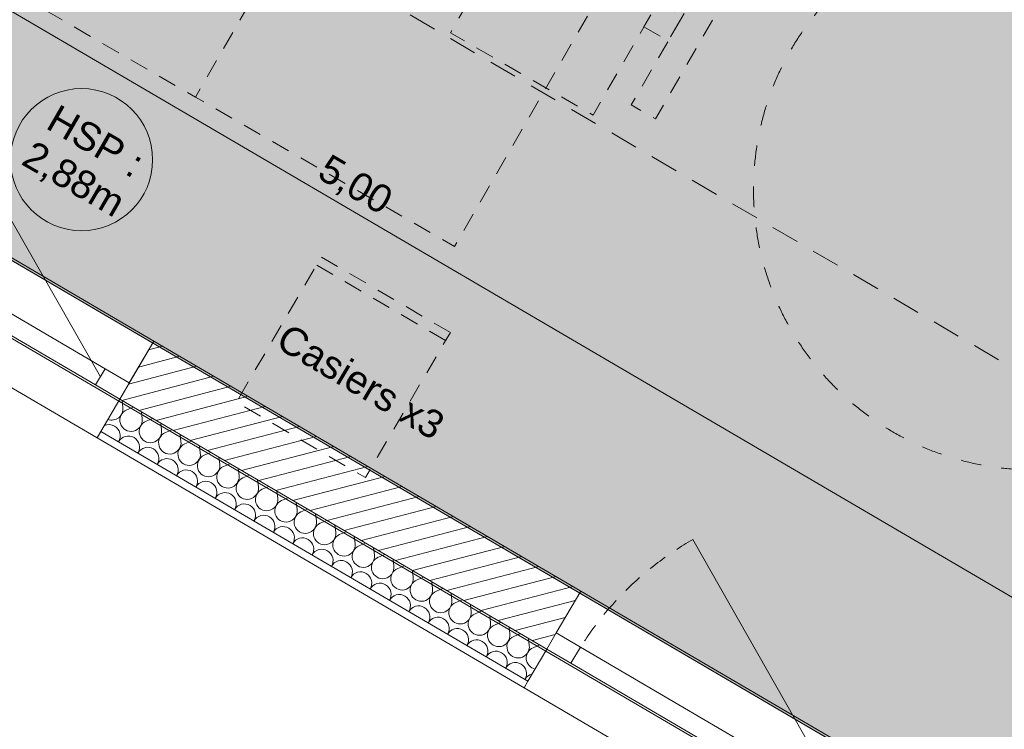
# Model space of a CAD drawing. Header units: millimetres. Extents: x -88005 to 44322, y -15680 to 22509.
# Tile 90 of 95: x -63215 to -60581, y -159 to 1741. Entities that reach past the tile are written whole.
import ezdxf
from ezdxf.enums import TextEntityAlignment as Align

# ---------------------------------------------------------------- set-up
doc = ezdxf.new("R2010")
doc.units = ezdxf.units.MM
doc.header["$MEASUREMENT"] = 0
for name, pattern in [('! FIN Pointille', [87.5, 50, -37.5]), ('! STR Pointille', [87.5, 50, -37.5]), ('Tirets moyens', [110, 55, -55]), ('Tirets petits', [125, 75, -50]), ('Wipeout_Contour', [1000, 0, -1000])]:
    doc.linetypes.add(name, pattern=pattern)
for name, color, linetype in [('01-STR_Dalles.ARCHI', 7, 'Continuous'), ('01-STR_Murs extérieurs.ARCHI', 7, 'Continuous'), ('03-SURFACE _ Utile.ARCHI', 7, 'Continuous'), ('04-SOE_Faux Plafond.ARCHI', 7, 'Continuous'), ('04-SOE_Revetement de sol.ARCHI', 7, 'Continuous'), ('05-INF _ ANNOTATIONS.ARCHI', 7, 'Continuous'), ('05-INF _ COTATIONS.ARCHI', 7, 'Continuous'), ('05-INF _ DESSIN PMR', 7, 'Continuous'), ('06-REP _ EQUIP MOBI _ hors marché.ARCHI', 7, 'Continuous'), ('Fenêtres Archicad', 7, 'Continuous'), ('Marques de Zone Archicad', 7, 'Continuous')]:
    doc.layers.add(name, color=color, linetype=linetype)
doc.styles.add('STYLE_GENERE_2', font='arial.ttf')
doc.styles.add('STYLE_GENERE_3', font='arial.ttf')
doc.dimstyles.new('STYLE_GENERE__1', dxfattribs={"dimtxt": 75, "dimasz": 57, "dimexe": 0.18, "dimexo": 50, "dimgap": 0, "dimtad": 1, "dimlfac": 0.001, "dimzin": 0, "dimdsep": 46, "dimtxsty": 'STYLE_GENERE_2', "dimblk": 'ARROWHEAD_2', "dimblk1": 'ARROWHEAD_2', "dimblk2": 'ARROWHEAD_2', "dimcen": 0.09, "dimclrd": 256, "dimclre": 256, "dimclrt": 256, "dimazin": 0, "dimtfac": 1, "dimtdec": 4, "dimtmove": 0, "dimatfit": 3, "dimfxl": 0, "dimtolj": 1, "dimtzin": 0, "dimarcsym": 0})

# ---------------------------------------------------------------- blocks, each defined once
blk = doc.blocks.new('Dalle_1_1', base_point=(-84155.7, 6633.9))
at = {"layer": '01-STR_Dalles.ARCHI', "color": 7, "linetype": 'Continuous', "lineweight": 5, "flags": 128}
blk.add_lwpolyline([(-84155.7, 6633.9), (-75956.2, 1829.5), (-73116, 6676.7), (-56364.7, -3138.8), (-56424.3, -3240.4), (-54212.9, -4535.3), (-54718.1, -5397.4), (-55843.5, -4747.6), (-56513.2, -5890.7), (-48480.7, -10547.9), (-47322.3, -8572.5), (-44957.7, -9958.1), (-46212.6, -12099.7), (-45953.7, -12251.4), (-45754.6, -11911.6), (-44171.3, -12824.9), (-42580.5, -10107), (-41297.9, -10833.8), (-37012.7, -3648.8), (-76447, 19584.6)], close=True, dxfattribs=at)
blk = doc.blocks.new('MDA__20_1', base_point=(-63169, 2984))
at = {"layer": '03-SURFACE _ Utile.ARCHI', "linetype": 'Continuous', "lineweight": 0, "true_color": 0xefc4b4}
blk.add_hatch(color=254, dxfattribs=at).paths.add_polyline_path([(-63150.7, 4878.3), (-64822.2, 2025.6), (-60510.6, -500.8), (-58839.6, 2351.1)])
at = {"layer": 'Marques de Zone Archicad', "color": 7, "lineweight": 5}
for tag, height, style, p in [('ROOM_NAME', 125, 'STYLE_GENERE_3', (-63613.4, 3779)), ('DUMMY_861', 125, 'STYLE_GENERE_3', (-63275.3, 3612.4)), ('measuredAreaCode', 100, 'STYLE_GENERE_2', (-63731.2, 3580.6)), ('DUMMY_862', 100, 'STYLE_GENERE_2', (-63829.5, 3410.5)), ('DUMMY_863', 100, 'STYLE_GENERE_2', (-63558.8, 3254.2)), ('DUMMY_864', 100, 'STYLE_GENERE_2', (-63927.7, 3240.4)), ('ceilingHeightCode', 100, 'STYLE_GENERE_2', (-64025.9, 3070.3)), ('DUMMY_865', 100, 'STYLE_GENERE_2', (-63591, 3046))]:
    blk.add_attdef(tag, text='', height=height, rotation=329.9997, dxfattribs=dict(at, style=style)).set_placement(p, align=Align.TOP_LEFT)
blk = doc.blocks.new('Dalle_20_1', base_point=(-67247.7, 7280))
at = {"layer": '04-SOE_Revetement de sol.ARCHI', "color": 7, "linetype": 'Continuous', "lineweight": 5, "flags": 128}
blk.add_lwpolyline([(-67247.7, 7280), (-54811.9, -10), (-56482.4, -2861.1), (-68919.6, 4426.4)], close=True, dxfattribs=at)
blk = doc.blocks.new('Dalle_25_1', base_point=(-67247.7, 7280))
at = {"layer": '04-SOE_Faux Plafond.ARCHI', "color": 252, "linetype": 'Tirets petits', "lineweight": 5, "flags": 128}
blk.add_lwpolyline([(-67247.7, 7280), (-68360.3, 5382.1), (-55913.2, -1914.6), (-54812, -9.9)], close=True, dxfattribs=at)
blk = doc.blocks.new('*X135')
at = {"layer": '01-STR_Murs extérieurs.ARCHI', "color": 7, "linetype": 'Continuous', "lineweight": 5}
for p, q in [((-62939, 702.2), (-62941.2, 721.4)), ((-62928.7, 696.1), (-62910.8, 703.6)), ((-62887.2, 671.9), (-62889.4, 691.1)), ((-62876.9, 665.8), (-62859.1, 673.3)), ((-62835.5, 641.5), (-62837.6, 660.7)), ((-62825.1, 635.5), (-62807.3, 643)), ((-62783.7, 611.2), (-62785.9, 630.4)), ((-62773.3, 605.2), (-62755.5, 612.6)), ((-62731.9, 580.9), (-62734.1, 600.1)), ((-62721.6, 574.8), (-62703.7, 582.3)), ((-62680.1, 550.6), (-62682.3, 569.8)), ((-62669.8, 544.5), (-62652, 552)), ((-62628.4, 520.3), (-62630.5, 539.5)), ((-62618, 514.2), (-62600.2, 521.7)), ((-62576.6, 489.9), (-62578.8, 509.1)), ((-62566.2, 483.9), (-62548.4, 491.4)), ((-62524.8, 459.6), (-62527, 478.8)), ((-62514.5, 453.6), (-62496.6, 461)), ((-62473, 429.3), (-62475.2, 448.5)), ((-62462.7, 423.2), (-62444.9, 430.7)), ((-62421.3, 399), (-62423.4, 418.2)), ((-62410.9, 392.9), (-62393.1, 400.4)), ((-62369.5, 368.7), (-62371.7, 387.9)), ((-62359.1, 362.6), (-62341.3, 370.1)), ((-62317.7, 338.3), (-62319.9, 357.5)), ((-62307.4, 332.3), (-62289.5, 339.8)), ((-62265.9, 308), (-62268.1, 327.2)), ((-62255.6, 302), (-62237.8, 309.4)), ((-62214.2, 277.7), (-62216.3, 296.9)), ((-62203.8, 271.6), (-62186, 279.1)), ((-62162.4, 247.4), (-62164.6, 266.6)), ((-62152, 241.3), (-62134.2, 248.8)), ((-62110.6, 217.1), (-62112.8, 236.2)), ((-62100.3, 211), (-62082.4, 218.5)), ((-62058.8, 186.7), (-62061, 205.9)), ((-62048.5, 180.7), (-62030.7, 188.1)), ((-62007.1, 156.4), (-62009.2, 175.6)), ((-61996.7, 150.4), (-61978.9, 157.8)), ((-61955.3, 126.1), (-61957.5, 145.3)), ((-61944.9, 120), (-61927.1, 127.5)), ((-61903.5, 95.8), (-61905.7, 115)), ((-61893.2, 89.7), (-61875.3, 97.2)), ((-61851.7, 65.5), (-61853.9, 84.6)), ((-61841.4, 59.4), (-61823.6, 66.9))]:
    blk.add_line(p, q, dxfattribs=at)
for centre, start, end in [((-62968.8, 698.8), 249.9696, 6.5156), ((-62917, 668.5), 112.7758, 6.5156), ((-62865.3, 638.1), 112.7758, 6.5156), ((-62976.3, 626.7), 59.6457, 114.8095), ((-62976.3, 626.7), 328.6008, 59.6457), ((-62813.5, 607.8), 112.7758, 6.5156), ((-62924.5, 596.3), 59.6457, 150.6906), ((-62924.5, 596.3), 328.6008, 59.6457), ((-62872.7, 566), 59.6457, 150.6906), ((-62872.7, 566), 328.6008, 59.6457), ((-62761.7, 577.5), 112.7758, 6.5156), ((-62821, 535.7), 59.6457, 150.6906), ((-62821, 535.7), 328.6008, 59.6457), ((-62709.9, 547.2), 112.7758, 6.5156), ((-62769.2, 505.4), 59.6457, 150.6906), ((-62769.2, 505.4), 328.6008, 59.6457), ((-62658.2, 516.9), 112.7758, 6.5156), ((-62717.4, 475.1), 59.6457, 150.6906), ((-62717.4, 475.1), 328.6008, 59.6457), ((-62606.4, 486.5), 112.7758, 6.5156), ((-62665.6, 444.7), 59.6457, 150.6906), ((-62554.6, 456.2), 112.7758, 6.5156), ((-62665.6, 444.7), 328.6008, 59.6457), ((-62502.8, 425.9), 112.7758, 6.5156), ((-62613.9, 414.4), 59.6457, 150.6907), ((-62613.9, 414.4), 328.6008, 59.6457), ((-62451.1, 395.6), 112.7758, 6.5156), ((-62562.1, 384.1), 59.6457, 150.6907), ((-62562.1, 384.1), 328.6008, 59.6457), ((-62510.3, 353.8), 59.6457, 150.6907), ((-62510.3, 353.8), 328.6008, 59.6457), ((-62399.3, 365.3), 112.7758, 6.5156), ((-62458.5, 323.5), 59.6457, 150.6907), ((-62458.5, 323.5), 328.6008, 59.6457), ((-62347.5, 334.9), 112.7758, 6.5156), ((-62406.8, 293.1), 59.6457, 150.6907), ((-62406.8, 293.1), 328.6008, 59.6457), ((-62295.7, 304.6), 112.7758, 6.5156), ((-62355, 262.8), 59.6457, 150.6907), ((-62244, 274.3), 112.7758, 6.5156), ((-62355, 262.8), 328.6008, 59.6457), ((-62192.2, 244), 112.7758, 6.5156), ((-62303.2, 232.5), 59.6457, 150.6907), ((-62303.2, 232.5), 328.6008, 59.6457), ((-62140.4, 213.7), 112.7758, 6.5156), ((-62251.4, 202.2), 59.6457, 150.6907), ((-62251.4, 202.2), 328.6008, 59.6457), ((-62088.6, 183.3), 112.7758, 6.5156), ((-62199.7, 171.9), 59.6457, 150.6907), ((-62199.7, 171.9), 328.6008, 59.6457), ((-62147.9, 141.5), 59.6457, 150.6907), ((-62147.9, 141.5), 328.6008, 59.6457), ((-62036.9, 153), 112.7758, 6.5156), ((-62096.1, 111.2), 59.6457, 150.6907), ((-62096.1, 111.2), 328.6008, 59.6457), ((-61985.1, 122.7), 112.7758, 6.5156), ((-62044.3, 80.9), 59.6457, 150.6907), ((-62044.3, 80.9), 328.6008, 59.6457), ((-61933.3, 92.4), 112.7758, 6.5156), ((-61992.6, 50.6), 59.6457, 150.6907), ((-61881.5, 62), 112.7758, 6.5156), ((-61992.6, 50.6), 328.6008, 59.6457), ((-61829.8, 31.7), 112.7758, 257.7639), ((-61940.8, 20.3), 59.6457, 150.6907), ((-61940.8, 20.3), 328.6008, 59.6457), ((-61889, -10.1), 59.6457, 150.6907), ((-61889, -10.1), 328.6007, 59.6457), ((-61837.2, -40.4), 103.1985, 150.6907)]:
    blk.add_arc(centre, 30, start, end, dxfattribs=at)
blk = doc.blocks.new('Fenêtre 27')
at = {"layer": 'Fenêtres Archicad', "color": 8, "linetype": 'Continuous', "lineweight": 5}
blk.add_line((425, -25), (-311.1, 400), dxfattribs=at)
at = {"layer": 'Fenêtres Archicad', "color": 7, "linetype": 'Continuous', "lineweight": 5}
for p, q in [((-500, 130), (500, 130)), ((-500, 130), (-500, 0)), ((500, 130), (500, 0)), ((-500, 0), (-425, 0)), ((-500, 0), (-500, -50)), ((-500, 0), (-500, -50)), ((-425, 0), (-425, -50)), ((-425, 0), (425, 0)), ((425, -50), (425, 0)), ((425, 0), (500, 0)), ((500, 0), (500, -50)), ((500, 0), (500, -50)), ((-425, -50), (-500, -50)), ((-500, -50), (-500, -150)), ((425, -50), (-425, -50)), ((500, -50), (425, -50)), ((500, -50), (500, -150)), ((-500, -150), (-500, -170)), ((500, -150), (500, -170)), ((-500, -170), (500, -170))]:
    blk.add_line(p, q, dxfattribs=at)
at = {"layer": 'Fenêtres Archicad', "color": 8, "linetype": '! FIN Pointille', "lineweight": 5}
blk.add_arc((425, -25), 850, 150, 180, dxfattribs=at)
blk = doc.blocks.new('Mur_8_1', base_point=(-73283, 6986.4))
at = {"layer": '01-STR_Murs extérieurs.ARCHI', "linetype": 'Continuous', "lineweight": 0, "true_color": 0x000000}
h = blk.add_hatch(dxfattribs=at)
h.set_pattern_fill('Hachure_simple_0001', color=18, style=0, pattern_type=2)
h.set_pattern_definition([(14.645724, (0, 0), (-9.481558, 36.281539), [])])
h.paths.add_polyline_path([(-62856.3, 880.3), (-62947.3, 724.9), (-61804.8, 55.9), (-61713.8, 211.2)])
at = {"layer": '01-STR_Murs extérieurs.ARCHI', "color": 7, "linetype": 'Continuous', "lineweight": 5}
for p, q in [((-62856.3, 880.3), (-62922, 768.1)), ((-62922, 768.1), (-62947.3, 724.9)), ((-62947.3, 724.9), (-62997.8, 638.6)), ((-62947.3, 724.9), (-61804.8, 55.9)), ((-62997.8, 638.6), (-63007.9, 621.4)), ((-62997.8, 638.6), (-61855.3, -30.4)), ((-61713.8, 211.2), (-61779.5, 99)), ((-61779.5, 99), (-61804.8, 55.9)), ((-61804.8, 55.9), (-61855.3, -30.4)), ((-61855.3, -30.4), (-61865.4, -47.7))]:
    blk.add_line(p, q, dxfattribs=at)
at = {"layer": '01-STR_Murs extérieurs.ARCHI', "color": 7, "linetype": 'Continuous', "lineweight": 5, "flags": 128}
for points in [[(-61713.8, 211.2), (-62856.3, 880.3)], [(-63007.9, 621.4), (-61865.4, -47.7)]]:
    blk.add_lwpolyline(points, dxfattribs=at)
at = {"layer": '01-STR_Murs extérieurs.ARCHI', "color": 7, "lineweight": 5}
blk.add_blockref('*X135', (0, 0), dxfattribs=at)
at = {"layer": 'Fenêtres Archicad', "color": 7, "linetype": 'Continuous', "lineweight": 5, "zscale": 1000, "rotation": 329.6457243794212}
for p in [(-63353.5, 1020.8), (-61348.1, -153.6)]:
    blk.add_blockref('Fenêtre 27', p, dxfattribs=at)
blk = doc.blocks.new('Mur_15_1', base_point=(-76473.4, 21792.4))
at = {"color": 254, "linetype": 'Wipeout_Contour', "lineweight": 0, "ltscale": 230835.710777}
blk.add_wipeout([(-35837, -1339.5), (-76325.3, 22030.1), (-76473.4, 21792.4), (-35980.1, -1580.2)], dxfattribs=at).dxf.layer = '01-STR_Murs extérieurs.ARCHI'
blk = doc.blocks.new('Poste de travail de bureau unique 27[72]_1', base_point=(-61944.6, 2919.2))
at = {"layer": '06-REP _ EQUIP MOBI _ hors marché.ARCHI', "color": 252, "linetype": '! STR Pointille', "lineweight": 5, "flags": 128}
for points in [[(-61944.6, 2919.2), (-62744.6, 1533.6), (-63437.4, 1933.6), (-62637.4, 3319.2)], [(-63175.4, 2977.4), (-63110.5, 2939.9), (-63345.5, 2532.9), (-63410.4, 2570.4)], [(-62627, 2747.3), (-62937, 2210.4), (-63318, 2430.4), (-63008, 2967.3)], [(-63181.8, 2666.4), (-63246.7, 2703.9), (-63209.2, 2768.9), (-63144.3, 2731.4)]]:
    blk.add_lwpolyline(points, close=True, dxfattribs=at)
blk = doc.blocks.new('Poste de travail de bureau unique 27[96]_1', base_point=(-61944.6, 2919.2))
at = {"layer": '06-REP _ EQUIP MOBI _ hors marché.ARCHI', "color": 252, "linetype": '! STR Pointille', "lineweight": 5, "flags": 128}
for points in [[(-61944.6, 2919.2), (-62744.6, 1533.6), (-62051.8, 1133.5), (-61251.8, 2519.2)], [(-61752.3, 2242.3), (-62062.3, 1705.4), (-61681.2, 1485.4), (-61371.2, 2022.3)], [(-61278.8, 1882.4), (-61343.8, 1919.9), (-61578.8, 1512.9), (-61513.8, 1475.4)], [(-61545, 1721.4), (-61480, 1683.9), (-61442.5, 1748.8), (-61507.5, 1786.3)]]:
    blk.add_lwpolyline(points, close=True, dxfattribs=at)
blk = doc.blocks.new('Casiers 27[111]_1', base_point=(-62062.9, 903.2))
at = {"layer": '06-REP _ EQUIP MOBI _ hors marché.ARCHI', "color": 252, "linetype": '! STR Pointille', "lineweight": 5}
for p, q in [((-62075.5, 881.6), (-62420.6, 1083.8)), ((-62062.9, 903.2), (-62075.5, 881.6))]:
    blk.add_line(p, q, dxfattribs=at)
at = {"layer": '06-REP _ EQUIP MOBI _ hors marché.ARCHI', "color": 252, "linetype": '! STR Pointille', "lineweight": 5, "flags": 128}
blk.add_lwpolyline([(-62062.9, 903.2), (-62408, 1105.4), (-62635.5, 717.1), (-62290.4, 514.9)], close=True, dxfattribs=at)
blk = doc.blocks.new('*D658')
at = {"layer": '05-INF _ COTATIONS.ARCHI', "color": 251, "linetype": 'Continuous', "lineweight": 5, "true_color": 0x666666}
for p, q in [((-60220, -4.8), (-64531.5, 2521.5)), ((-60191.6, 43.8), (-60248.5, -53.3)), ((-60257.7, -26.2), (-60182.4, 16.6)), ((-60126.9, 5.8), (-60183.7, -91.2)), ((-60155.3, -42.7), (-60220, -4.8)), ((-60193, -64.1), (-60117.7, -21.3))]:
    blk.add_line(p, q, dxfattribs=at)
blk = doc.blocks.new('ARROWHEAD_2')
at = {"color": 0, "linetype": 'Continuous', "lineweight": 0}
for p, q in [((-0.378, -0.655), (0.378, 0.655)), ((0, 0), (-1, 0))]:
    blk.add_line(p, q, dxfattribs=at)
blk = doc.blocks.new('*D659')
at = {"layer": '05-INF _ COTATIONS.ARCHI', "color": 251, "linetype": 'Continuous', "lineweight": 5, "true_color": 0x666666}
for p, q in [((-64531.5, 2521.5), (-64596.3, 2559.5)), ((-64503.1, 2570.1), (-64560, 2473)), ((-64569.2, 2500.1), (-64493.9, 2543)), ((-60220, -4.8), (-64531.5, 2521.5)), ((-60191.6, 43.8), (-60248.5, -53.3)), ((-60257.7, -26.2), (-60182.4, 16.6))]:
    blk.add_line(p, q, dxfattribs=at)
at = {"layer": '05-INF _ COTATIONS.ARCHI', "color": 251, "lineweight": 5, "true_color": 0x666666, "char_height": 75, "attachment_point": 7, "rotation": 329.632, "style": 'STYLE_GENERE_2'}
for s, insert in [('\\A1;{\\pql;\\fArial|b0|i0|c0|p0;\\W1.000000;8}', (-64505.3, 2523.5)), ('\\A1;{\\pql;\\fArial|b0|i0|c0|p0;\\W1.000000;5,00}', (-62429.9, 1307.5))]:
    blk.add_mtext(s, dxfattribs=dict(at, insert=insert))

msp = doc.modelspace()

# ---------------------------------------------------------------- linework, layer by layer
at = {"layer": '03-SURFACE _ Utile.ARCHI', "color": 254, "linetype": 'Continuous', "lineweight": 0, "true_color": 0xefc4b4, "flags": 128}
msp.add_lwpolyline([(-63150.653, 4878.268), (-64822.181, 2025.565), (-60510.646, -500.759), (-58839.622, 2351.082)], close=True, dxfattribs=at)

# ---------------------------------------------------------------- block references
at = {"layer": '01-STR_Dalles.ARCHI', "color": 7, "linetype": 'Continuous', "lineweight": 5}
msp.add_blockref('Dalle_1_1', (-84155.659, 6633.886), dxfattribs=at)
at = {"layer": '01-STR_Murs extérieurs.ARCHI', "color": 7, "lineweight": 5}
msp.add_blockref('Mur_8_1', (-73283.017, 6986.394), dxfattribs=at)
at = {"layer": '03-SURFACE _ Utile.ARCHI', "color": 7, "linetype": 'Continuous', "lineweight": 5}
msp.add_blockref('MDA__20_1', (-63169.046, 2984.014), dxfattribs=at)
at = {"layer": '04-SOE_Faux Plafond.ARCHI', "color": 252, "linetype": 'Tirets petits', "lineweight": 5}
msp.add_blockref('Dalle_25_1', (-67247.689, 7280.006), dxfattribs=at)
at = {"layer": '04-SOE_Revetement de sol.ARCHI', "color": 7, "linetype": 'Continuous', "lineweight": 5}
msp.add_blockref('Dalle_20_1', (-67247.696, 7280.01), dxfattribs=at)

# ---------------------------------------------------------------- next in the draw order: block references
at = {"layer": '01-STR_Murs extérieurs.ARCHI', "color": 7, "lineweight": 5}
msp.add_blockref('Mur_15_1', (-76473.433, 21792.382), dxfattribs=at)

# ---------------------------------------------------------------- next in the draw order: linework, layer by layer
at = {"layer": '05-INF _ COTATIONS.ARCHI', "color": 7, "linetype": 'Continuous', "lineweight": 5}
msp.add_circle((-63049.655, 1365.943), 190.218, dxfattribs=at)
at = {"layer": '05-INF _ DESSIN PMR', "color": 7, "linetype": 'Tirets moyens', "lineweight": 5}
msp.add_circle((-60501.795, 1285.685), 750, dxfattribs=at)

# ---------------------------------------------------------------- next in the draw order: block references
at = {"layer": '06-REP _ EQUIP MOBI _ hors marché.ARCHI', "color": 252, "linetype": '! STR Pointille', "lineweight": 5}
for name, p in [('Poste de travail de bureau unique 27[72]_1', (-61944.623, 2919.189)), ('Poste de travail de bureau unique 27[96]_1', (-61944.623, 2919.189)), ('Casiers 27[111]_1', (-62062.89, 903.183))]:
    msp.add_blockref(name, p, dxfattribs=at)

# ---------------------------------------------------------------- next in the draw order: texts
at = {"layer": '05-INF _ ANNOTATIONS.ARCHI', "color": 7, "linetype": 'Continuous', "lineweight": 5, "insert": (-62515.388, 898.017), "char_height": 75, "attachment_point": 4, "rotation": 329.264615, "style": 'STYLE_GENERE_2'}
msp.add_mtext('\\A1;{\\pql;\\fArial|b0|i0|c0|p0;\\W1.000000;Casiers x\\fArial|b0|i0|c0|p0;\\W1.000000;3}', dxfattribs=at)
at = {"layer": '05-INF _ COTATIONS.ARCHI', "color": 7, "linetype": 'Continuous', "lineweight": 5, "insert": (-63044.053, 1359.249), "char_height": 75, "attachment_point": 5, "rotation": 330.00011, "line_spacing_factor": 0.929581, "style": 'STYLE_GENERE_2'}
msp.add_mtext('\\A1;{\\pqc;\\fArial|b0|i0|c0|p0;\\W1.000000;HSP :\\P\\pqc;\\fArial|b0|i0|c0|p0;\\W1.000000;2,88m}', dxfattribs=at)

# ---------------------------------------------------------------- next in the draw order: dimensions: what is measured, and where the dimension line sits
at = {"layer": '05-INF _ COTATIONS.ARCHI', "color": 251, "linetype": 'Continuous', "lineweight": 5, "true_color": 0x666666}
for base, p1, p2, picture, middle in [((-64531.545, 2521.549), (-59675.134, 925.161), (-63967.446, 3484.264), '*D659', (-62327.154, 1290.745)), ((-60220.022, -4.768), (-59610.428, 887.239), (-59675.134, 925.161), '*D658', (-60085.447, -22.774))]:
    dim = msp.add_linear_dim(base=base, p1=p1, p2=p2, angle=149.63202, dimstyle='STYLE_GENERE__1', dxfattribs=at)
    dim.commit()
    dim.dimension.update_dxf_attribs({"geometry": picture, "text_midpoint": middle, "dimtype": 160, "text_rotation": 329.63202})

doc.saveas('drawing.dxf')
